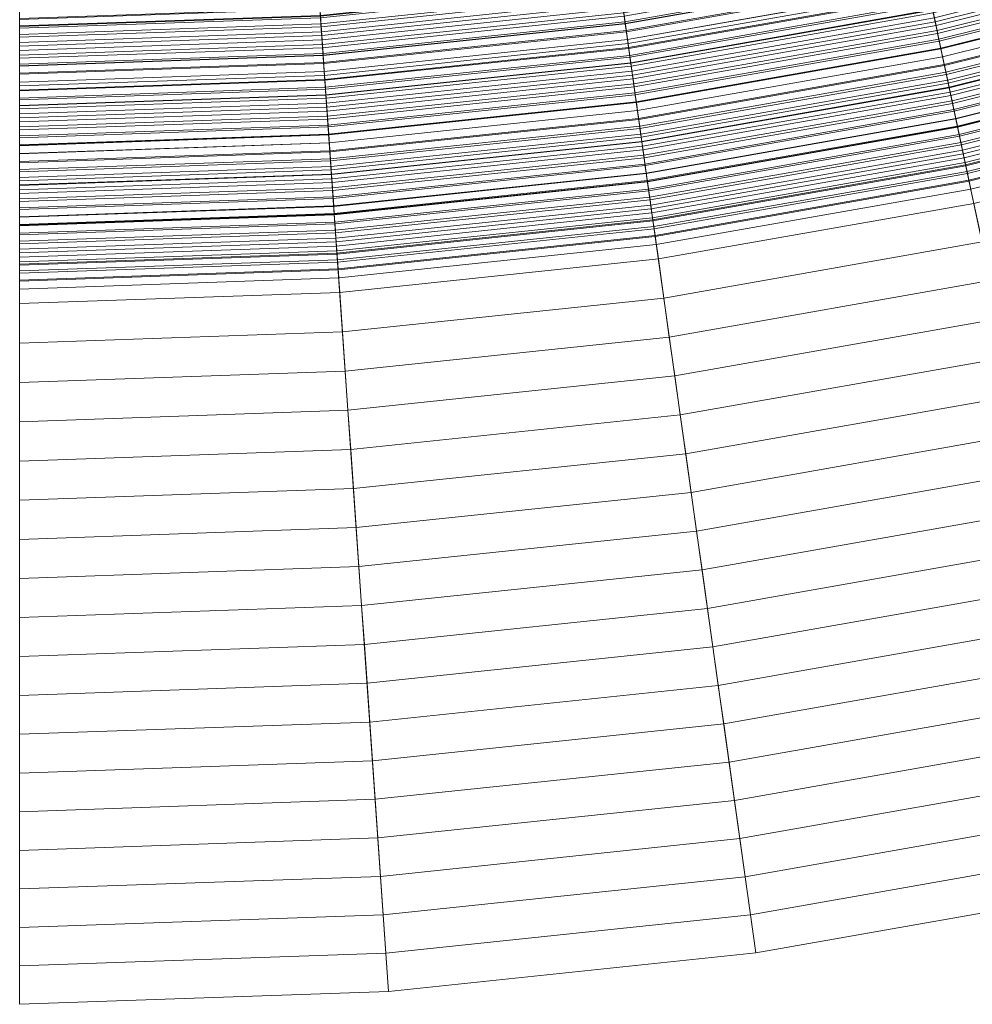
# Model space of a CAD drawing. Header units: centimetres. Extents: x -3.01 to 4.18, y -6.48 to 0.72.
# Tile 151 of 256: x 0.59 to 1.23, y -6.48 to -5.81. Entities that reach past the tile are written whole.
import ezdxf

# ---------------------------------------------------------------- set-up
doc = ezdxf.new("R2010")
doc.units = ezdxf.units.CM
doc.header["$LTSCALE"] = 2.54
doc.layers.add('Lucido design-1', color=7, linetype='Continuous')

# ---------------------------------------------------------------- blocks, each defined once
blk = doc.blocks.new('Gruppo-1')
at = {"color": 142, "linetype": 'Continuous', "lineweight": 9}
for points in [[(0.58636, -6.47952, -13.70234), (0.83739, -6.47076, -13.70234), (0.58651, -2.88305, -13.70234), (0.58636, -2.88306, -13.70234)], [(0.83739, -6.47076, -13.70234), (1.08719, -6.4445, -13.70234), (0.58666, -2.88304, -13.70234), (0.58651, -2.88305, -13.70234)], [(1.08719, -6.4445, -13.70234), (1.33456, -6.40089, -13.70234), (0.58681, -2.88301, -13.70234), (0.58666, -2.88304, -13.70234)], [(1.33456, -6.40089, -13.70234), (1.57828, -6.34012, -13.70234), (0.58696, -2.88298, -13.70234), (0.58681, -2.88301, -13.70234)], [(1.57828, -6.34012, -13.70234), (1.81716, -6.2625, -13.70234), (0.5871, -2.88293, -13.70234), (0.58696, -2.88298, -13.70234)], [(1.81716, -6.2625, -13.70234), (2.05005, -6.16841, -13.70234), (0.58724, -2.88287, -13.70234), (0.5871, -2.88293, -13.70234)], [(2.05005, -6.16841, -13.70234), (2.27581, -6.0583, -13.70234), (0.58738, -2.88281, -13.70234), (0.58724, -2.88287, -13.70234)], [(2.27581, -6.0583, -13.70234), (2.49334, -5.93271, -13.70234), (0.58751, -2.88273, -13.70234), (0.58738, -2.88281, -13.70234)], [(2.49334, -5.93271, -13.70234), (2.70158, -5.79225, -13.70234), (0.58763, -2.88265, -13.70234), (0.58751, -2.88273, -13.70234)], [(1.00023, -5.8257, -15.25036), (1.20464, -5.78966, -15.25036), (1.02065, -4.92408, -15.25036), (0.87707, -4.9494, -15.25036)], [(0.87707, -4.9494, -15.14925), (1.02065, -4.92408, -15.14925), (1.20464, -5.78966, -15.14925), (1.00023, -5.8257, -15.14925)], [(0.7938, -5.8474, -15.25036), (1.00023, -5.8257, -15.25036), (0.87707, -4.9494, -15.25036), (0.73207, -4.96464, -15.25036)], [(0.73207, -4.96464, -15.14925), (0.87707, -4.9494, -15.14925), (1.00023, -5.8257, -15.14925), (0.7938, -5.8474, -15.14925)], [(0.58636, -5.85465, -15.25036), (0.7938, -5.8474, -15.25036), (0.73207, -4.96464, -15.25036), (0.58636, -4.96973, -15.25036)], [(0.58636, -4.96973, -15.14925), (0.73207, -4.96464, -15.14925), (0.7938, -5.8474, -15.14925), (0.58636, -5.85465, -15.14925)], [(0.99454, -5.78521, -13.18115), (1.19614, -5.74966, -13.18115), (1.20177, -5.77618, -13.19194), (0.99831, -5.81206, -13.19194)], [(1.2074, -5.80267, -13.20283), (1.4097, -5.75223, -13.20283), (1.41715, -5.77822, -13.2138), (1.21302, -5.82911, -13.2138)], [(1.20915, -5.81088, -14.19392), (1.41202, -5.7603, -14.19392), (1.41033, -5.75443, -14.19632), (1.20788, -5.80491, -14.19632)], [(1.20859, -5.80824, -14.34099), (1.41127, -5.75771, -14.34099), (1.41276, -5.76291, -14.33899), (1.20971, -5.81353, -14.33899)], [(1.21042, -5.81686, -14.19153), (1.4137, -5.76617, -14.19153), (1.41202, -5.7603, -14.19392), (1.20915, -5.81088, -14.19392)], [(1.20971, -5.81353, -14.33899), (1.41276, -5.76291, -14.33899), (1.41425, -5.7681, -14.33699), (1.21084, -5.81882, -14.33699)], [(1.21169, -5.82283, -14.18914), (1.41538, -5.77205, -14.18914), (1.4137, -5.76617, -14.19153), (1.21042, -5.81686, -14.19153)], [(1.21084, -5.81882, -14.33699), (1.41425, -5.7681, -14.33699), (1.41575, -5.7733, -14.33499), (1.21196, -5.82411, -14.33499)], [(0.99815, -5.81096, -14.20842), (1.20154, -5.77509, -14.20842), (1.20028, -5.76914, -14.21086), (0.99731, -5.80493, -14.21086)], [(0.99761, -5.80706, -14.35508), (1.20072, -5.77124, -14.35508), (1.20185, -5.77652, -14.35306), (0.99836, -5.8124, -14.35306)], [(0.999, -5.81699, -14.20599), (1.20281, -5.78105, -14.20599), (1.20154, -5.77509, -14.20842), (0.99815, -5.81096, -14.20842)], [(1.21296, -5.82881, -14.18677), (1.41707, -5.77792, -14.18677), (1.41538, -5.77205, -14.18914), (1.21169, -5.82283, -14.18914)], [(1.21196, -5.82411, -14.33499), (1.41575, -5.7733, -14.33499), (1.41724, -5.77851, -14.333), (1.21309, -5.82941, -14.333)], [(0.58636, -5.78661, -13.17046), (0.78905, -5.77953, -13.17046), (0.79095, -5.80661, -13.18115), (0.58636, -5.81375, -13.18115)], [(0.99831, -5.81206, -13.19194), (1.20177, -5.77618, -13.19194), (1.2074, -5.80267, -13.20283), (1.00208, -5.83887, -13.20283)], [(0.99836, -5.8124, -14.35306), (1.20185, -5.77652, -14.35306), (1.20297, -5.78181, -14.35105), (0.99911, -5.81775, -14.35105)], [(0.99985, -5.82302, -14.20356), (1.20407, -5.78701, -14.20356), (1.20281, -5.78105, -14.20599), (0.999, -5.81699, -14.20599)], [(0.99911, -5.81775, -14.35105), (1.20297, -5.78181, -14.35105), (1.20409, -5.78709, -14.34903), (0.99986, -5.8231, -14.34903)], [(1.21423, -5.83479, -14.18439), (1.41875, -5.7838, -14.18439), (1.41707, -5.77792, -14.18677), (1.21296, -5.82881, -14.18677)], [(1.21302, -5.82911, -13.2138), (1.41715, -5.77822, -13.2138), (1.42459, -5.80417, -13.22487), (1.21864, -5.85552, -13.22487)], [(1.21309, -5.82941, -14.333), (1.41724, -5.77851, -14.333), (1.41873, -5.78371, -14.331), (1.21421, -5.8347, -14.331)], [(0.79095, -5.80661, -13.18115), (0.99454, -5.78521, -13.18115), (0.99831, -5.81206, -13.19194), (0.79284, -5.83366, -13.19194)], [(0.79098, -5.80707, -14.3632), (0.9946, -5.78567, -14.3632), (0.99535, -5.79102, -14.36116), (0.79136, -5.81246, -14.36116)], [(0.79149, -5.81433, -14.21576), (0.99561, -5.79288, -14.21576), (0.99477, -5.78686, -14.21823), (0.79106, -5.80827, -14.21823)], [(1.0007, -5.82906, -14.20114), (1.20534, -5.79298, -14.20114), (1.20407, -5.78701, -14.20356), (0.99985, -5.82302, -14.20356)], [(0.99986, -5.8231, -14.34903), (1.20409, -5.78709, -14.34903), (1.20522, -5.79238, -14.34702), (1.00061, -5.82846, -14.34702)], [(1.21421, -5.8347, -14.331), (1.41873, -5.78371, -14.331), (1.42022, -5.78891, -14.32901), (1.21534, -5.83999, -14.32901)], [(1.2155, -5.84078, -14.18203), (1.42044, -5.78968, -14.18203), (1.41875, -5.7838, -14.18439), (1.21423, -5.83479, -14.18439)], [(0.79136, -5.81246, -14.36116), (0.99535, -5.79102, -14.36116), (0.9961, -5.79636, -14.35914), (0.79173, -5.81784, -14.35914)], [(0.79191, -5.8204, -14.21331), (0.99646, -5.7989, -14.21331), (0.99561, -5.79288, -14.21576), (0.79149, -5.81433, -14.21576)], [(1.00023, -5.8257, -15.14925), (1.20464, -5.78966, -15.14925), (1.20464, -5.78966, -15.25036), (1.00023, -5.8257, -15.25036)], [(1.00061, -5.82846, -14.34702), (1.20522, -5.79238, -14.34702), (1.20634, -5.79767, -14.34501), (1.00137, -5.83381, -14.34501)], [(1.00155, -5.8351, -14.19873), (1.20661, -5.79894, -14.19873), (1.20534, -5.79298, -14.20114), (1.0007, -5.82906, -14.20114)], [(1.21534, -5.83999, -14.32901), (1.42022, -5.78891, -14.32901), (1.42171, -5.79411, -14.32703), (1.21646, -5.84529, -14.32703)], [(1.21678, -5.84677, -14.17967), (1.42213, -5.79556, -14.17967), (1.42044, -5.78968, -14.18203), (1.2155, -5.84078, -14.18203)], [(1.21646, -5.84529, -14.32703), (1.42171, -5.79411, -14.32703), (1.4232, -5.79932, -14.32504), (1.21759, -5.85059, -14.32504)], [(0.58636, -5.80882, -14.36523), (0.7906, -5.80169, -14.36523), (0.79098, -5.80707, -14.3632), (0.58636, -5.81422, -14.3632)], [(0.79173, -5.81784, -14.35914), (0.9961, -5.79636, -14.35914), (0.99685, -5.80171, -14.35711), (0.79211, -5.82323, -14.35711)], [(0.79234, -5.82647, -14.21086), (0.99731, -5.80493, -14.21086), (0.99646, -5.7989, -14.21331), (0.79191, -5.8204, -14.21331)], [(0.79211, -5.82323, -14.35711), (0.99685, -5.80171, -14.35711), (0.99761, -5.80706, -14.35508), (0.79249, -5.82862, -14.35508)], [(1.00137, -5.83381, -14.34501), (1.20634, -5.79767, -14.34501), (1.20746, -5.80295, -14.343), (1.00212, -5.83916, -14.343)], [(1.0024, -5.84114, -14.19632), (1.20788, -5.80491, -14.19632), (1.20661, -5.79894, -14.19873), (1.00155, -5.8351, -14.19873)], [(1.21805, -5.85275, -14.17732), (1.42382, -5.80145, -14.17732), (1.42213, -5.79556, -14.17967), (1.21678, -5.84677, -14.17967)], [(1.21759, -5.85059, -14.32504), (1.4232, -5.79932, -14.32504), (1.4247, -5.80452, -14.32306), (1.21871, -5.85588, -14.32306)], [(1.21932, -5.85875, -14.17498), (1.4255, -5.80734, -14.17498), (1.42382, -5.80145, -14.17732), (1.21805, -5.85275, -14.17732)], [(0.58636, -5.81541, -14.21823), (0.79106, -5.80827, -14.21823), (0.79064, -5.8022, -14.22069), (0.58636, -5.80934, -14.22069)], [(0.58636, -5.81375, -13.18115), (0.79095, -5.80661, -13.18115), (0.79284, -5.83366, -13.19194), (0.58636, -5.84087, -13.19194)], [(0.58636, -5.81422, -14.3632), (0.79098, -5.80707, -14.3632), (0.79136, -5.81246, -14.36116), (0.58636, -5.81962, -14.36116)], [(0.58636, -5.82149, -14.21576), (0.79149, -5.81433, -14.21576), (0.79106, -5.80827, -14.21823), (0.58636, -5.81541, -14.21823)], [(0.79276, -5.83254, -14.20842), (0.99815, -5.81096, -14.20842), (0.99731, -5.80493, -14.21086), (0.79234, -5.82647, -14.21086)], [(0.79249, -5.82862, -14.35508), (0.99761, -5.80706, -14.35508), (0.99836, -5.8124, -14.35306), (0.79286, -5.834, -14.35306)], [(1.00208, -5.83887, -13.20283), (1.2074, -5.80267, -13.20283), (1.21302, -5.82911, -13.2138), (1.00584, -5.86564, -13.2138)], [(1.00212, -5.83916, -14.343), (1.20746, -5.80295, -14.343), (1.20859, -5.80824, -14.34099), (1.00287, -5.84452, -14.34099)], [(1.00325, -5.84719, -14.19392), (1.20915, -5.81088, -14.19392), (1.20788, -5.80491, -14.19632), (1.0024, -5.84114, -14.19632)], [(1.00287, -5.84452, -14.34099), (1.20859, -5.80824, -14.34099), (1.20971, -5.81353, -14.33899), (1.00362, -5.84987, -14.33899)], [(1.21864, -5.85552, -13.22487), (1.42459, -5.80417, -13.22487), (1.43203, -5.83008, -13.23604), (1.22424, -5.88189, -13.23604)], [(1.21871, -5.85588, -14.32306), (1.4247, -5.80452, -14.32306), (1.42619, -5.80973, -14.32108), (1.21984, -5.86118, -14.32108)], [(1.2206, -5.86474, -14.17264), (1.42719, -5.81323, -14.17264), (1.4255, -5.80734, -14.17498), (1.21932, -5.85875, -14.17498)], [(0.58636, -5.81962, -14.36116), (0.79136, -5.81246, -14.36116), (0.79173, -5.81784, -14.35914), (0.58636, -5.82501, -14.35914)], [(0.58636, -5.82758, -14.21331), (0.79191, -5.8204, -14.21331), (0.79149, -5.81433, -14.21576), (0.58636, -5.82149, -14.21576)], [(0.79319, -5.83862, -14.20599), (0.999, -5.81699, -14.20599), (0.99815, -5.81096, -14.20842), (0.79276, -5.83254, -14.20842)], [(0.79284, -5.83366, -13.19194), (0.99831, -5.81206, -13.19194), (1.00208, -5.83887, -13.20283), (0.79473, -5.86066, -13.20283)], [(0.79286, -5.834, -14.35306), (0.99836, -5.8124, -14.35306), (0.99911, -5.81775, -14.35105), (0.79324, -5.83939, -14.35105)], [(1.0041, -5.85324, -14.19153), (1.21042, -5.81686, -14.19153), (1.20915, -5.81088, -14.19392), (1.00325, -5.84719, -14.19392)], [(1.00362, -5.84987, -14.33899), (1.20971, -5.81353, -14.33899), (1.21084, -5.81882, -14.33699), (1.00438, -5.85523, -14.33699)], [(1.21984, -5.86118, -14.32108), (1.42619, -5.80973, -14.32108), (1.42768, -5.81494, -14.3191), (1.22097, -5.86648, -14.3191)], [(1.22187, -5.87074, -14.17031), (1.42888, -5.81913, -14.17031), (1.42719, -5.81323, -14.17264), (1.2206, -5.86474, -14.17264)], [(1.22097, -5.86648, -14.3191), (1.42768, -5.81494, -14.3191), (1.42918, -5.82015, -14.31713), (1.22209, -5.87178, -14.31713)], [(0.58636, -5.82501, -14.35914), (0.79173, -5.81784, -14.35914), (0.79211, -5.82323, -14.35711), (0.58636, -5.83041, -14.35711)], [(0.58636, -5.83366, -14.21086), (0.79234, -5.82647, -14.21086), (0.79191, -5.8204, -14.21331), (0.58636, -5.82758, -14.21331)], [(0.79361, -5.8447, -14.20356), (0.99985, -5.82302, -14.20356), (0.999, -5.81699, -14.20599), (0.79319, -5.83862, -14.20599)], [(0.79324, -5.83939, -14.35105), (0.99911, -5.81775, -14.35105), (0.99986, -5.8231, -14.34903), (0.79362, -5.84478, -14.34903)], [(1.00495, -5.85929, -14.18914), (1.21169, -5.82283, -14.18914), (1.21042, -5.81686, -14.19153), (1.0041, -5.85324, -14.19153)], [(1.00438, -5.85523, -14.33699), (1.21084, -5.81882, -14.33699), (1.21196, -5.82411, -14.33499), (1.00513, -5.86058, -14.33499)], [(1.22315, -5.87674, -14.16798), (1.43057, -5.82502, -14.16798), (1.42888, -5.81913, -14.17031), (1.22187, -5.87074, -14.17031)], [(1.22209, -5.87178, -14.31713), (1.42918, -5.82015, -14.31713), (1.43067, -5.82536, -14.31516), (1.22322, -5.87708, -14.31516)], [(0.58636, -5.83041, -14.35711), (0.79211, -5.82323, -14.35711), (0.79249, -5.82862, -14.35508), (0.58636, -5.83581, -14.35508)], [(0.58636, -5.83975, -14.20842), (0.79276, -5.83254, -14.20842), (0.79234, -5.82647, -14.21086), (0.58636, -5.83366, -14.21086)], [(0.58636, -5.83581, -14.35508), (0.79249, -5.82862, -14.35508), (0.79286, -5.834, -14.35306), (0.58636, -5.84121, -14.35306)], [(0.79404, -5.85078, -14.20114), (1.0007, -5.82906, -14.20114), (0.99985, -5.82302, -14.20356), (0.79361, -5.8447, -14.20356)], [(0.79362, -5.84478, -14.34903), (0.99986, -5.8231, -14.34903), (1.00061, -5.82846, -14.34702), (0.79399, -5.85017, -14.34702)], [(0.7938, -5.8474, -15.14925), (1.00023, -5.8257, -15.14925), (1.00023, -5.8257, -15.25036), (0.7938, -5.8474, -15.25036)], [(0.79399, -5.85017, -14.34702), (1.00061, -5.82846, -14.34702), (1.00137, -5.83381, -14.34501), (0.79437, -5.85556, -14.34501)], [(1.0058, -5.86534, -14.18677), (1.21296, -5.82881, -14.18677), (1.21169, -5.82283, -14.18914), (1.00495, -5.85929, -14.18914)], [(1.00513, -5.86058, -14.33499), (1.21196, -5.82411, -14.33499), (1.21309, -5.82941, -14.333), (1.00588, -5.86594, -14.333)], [(1.00665, -5.8714, -14.18439), (1.21423, -5.83479, -14.18439), (1.21296, -5.82881, -14.18677), (1.0058, -5.86534, -14.18677)], [(1.22442, -5.88274, -14.16567), (1.43227, -5.83092, -14.16567), (1.43057, -5.82502, -14.16798), (1.22315, -5.87674, -14.16798)], [(1.22322, -5.87708, -14.31516), (1.43067, -5.82536, -14.31516), (1.43217, -5.83057, -14.31319), (1.22435, -5.88238, -14.31319)], [(0.58636, -5.84584, -14.20599), (0.79319, -5.83862, -14.20599), (0.79276, -5.83254, -14.20842), (0.58636, -5.83975, -14.20842)], [(0.58636, -5.84087, -13.19194), (0.79284, -5.83366, -13.19194), (0.79473, -5.86066, -13.20283), (0.58636, -5.86794, -13.20283)], [(0.58636, -5.84121, -14.35306), (0.79286, -5.834, -14.35306), (0.79324, -5.83939, -14.35105), (0.58636, -5.84662, -14.35105)], [(0.79446, -5.85687, -14.19873), (1.00155, -5.8351, -14.19873), (1.0007, -5.82906, -14.20114), (0.79404, -5.85078, -14.20114)], [(0.79437, -5.85556, -14.34501), (1.00137, -5.83381, -14.34501), (1.00212, -5.83916, -14.343), (0.79475, -5.86096, -14.343)], [(0.79489, -5.86295, -14.19632), (1.0024, -5.84114, -14.19632), (1.00155, -5.8351, -14.19873), (0.79446, -5.85687, -14.19873)], [(1.00584, -5.86564, -13.2138), (1.21302, -5.82911, -13.2138), (1.21864, -5.85552, -13.22487), (1.0096, -5.89238, -13.22487)], [(1.00588, -5.86594, -14.333), (1.21309, -5.82941, -14.333), (1.21421, -5.8347, -14.331), (1.00663, -5.8713, -14.331)], [(1.00663, -5.8713, -14.331), (1.21421, -5.8347, -14.331), (1.21534, -5.83999, -14.32901), (1.00739, -5.87666, -14.32901)], [(1.0075, -5.87745, -14.18203), (1.2155, -5.84078, -14.18203), (1.21423, -5.83479, -14.18439), (1.00665, -5.8714, -14.18439)], [(1.22424, -5.88189, -13.23604), (1.43203, -5.83008, -13.23604), (1.43945, -5.85596, -13.2473), (1.22984, -5.90822, -13.2473)], [(1.22435, -5.88238, -14.31319), (1.43217, -5.83057, -14.31319), (1.43366, -5.83578, -14.31122), (1.22547, -5.88768, -14.31122)], [(1.2257, -5.88875, -14.16336), (1.43396, -5.83682, -14.16336), (1.43227, -5.83092, -14.16567), (1.22442, -5.88274, -14.16567)], [(0.58636, -5.85194, -14.20356), (0.79361, -5.8447, -14.20356), (0.79319, -5.83862, -14.20599), (0.58636, -5.84584, -14.20599)], [(0.58636, -5.84662, -14.35105), (0.79324, -5.83939, -14.35105), (0.79362, -5.84478, -14.34903), (0.58636, -5.85202, -14.34903)], [(0.79473, -5.86066, -13.20283), (1.00208, -5.83887, -13.20283), (1.00584, -5.86564, -13.2138), (0.79661, -5.88763, -13.2138)], [(0.79475, -5.86096, -14.343), (1.00212, -5.83916, -14.343), (1.00287, -5.84452, -14.34099), (0.79512, -5.86635, -14.34099)], [(0.79531, -5.86904, -14.19392), (1.00325, -5.84719, -14.19392), (1.0024, -5.84114, -14.19632), (0.79489, -5.86295, -14.19632)], [(1.00739, -5.87666, -14.32901), (1.21534, -5.83999, -14.32901), (1.21646, -5.84529, -14.32703), (1.00814, -5.88202, -14.32703)], [(1.00835, -5.88352, -14.17967), (1.21678, -5.84677, -14.17967), (1.2155, -5.84078, -14.18203), (1.0075, -5.87745, -14.18203)], [(1.22547, -5.88768, -14.31122), (1.43366, -5.83578, -14.31122), (1.43515, -5.84099, -14.30926), (1.2266, -5.89299, -14.30926)], [(1.22698, -5.89475, -14.16105), (1.43565, -5.84273, -14.16105), (1.43396, -5.83682, -14.16336), (1.2257, -5.88875, -14.16336)], [(1.2266, -5.89299, -14.30926), (1.43515, -5.84099, -14.30926), (1.43665, -5.8462, -14.3073), (1.22773, -5.89829, -14.3073)], [(0.58636, -5.85803, -14.20114), (0.79404, -5.85078, -14.20114), (0.79361, -5.8447, -14.20356), (0.58636, -5.85194, -14.20356)], [(0.58636, -5.85202, -14.34903), (0.79362, -5.84478, -14.34903), (0.79399, -5.85017, -14.34702), (0.58636, -5.85742, -14.34702)], [(0.58636, -5.85465, -15.14925), (0.7938, -5.8474, -15.14925), (0.7938, -5.8474, -15.25036), (0.58636, -5.85465, -15.25036)], [(0.79512, -5.86635, -14.34099), (1.00287, -5.84452, -14.34099), (1.00362, -5.84987, -14.33899), (0.7955, -5.87175, -14.33899)], [(0.79574, -5.87514, -14.19153), (1.0041, -5.85324, -14.19153), (1.00325, -5.84719, -14.19392), (0.79531, -5.86904, -14.19392)], [(1.00814, -5.88202, -14.32703), (1.21646, -5.84529, -14.32703), (1.21759, -5.85059, -14.32504), (1.0089, -5.88738, -14.32504)], [(1.0092, -5.88958, -14.17732), (1.21805, -5.85275, -14.17732), (1.21678, -5.84677, -14.17967), (1.00835, -5.88352, -14.17967)], [(1.22825, -5.90076, -14.15876), (1.43735, -5.84863, -14.15876), (1.43565, -5.84273, -14.16105), (1.22698, -5.89475, -14.16105)], [(1.22773, -5.89829, -14.3073), (1.43665, -5.8462, -14.3073), (1.43814, -5.85142, -14.30534), (1.22886, -5.9036, -14.30534)], [(1.22953, -5.90678, -14.15647), (1.43904, -5.85454, -14.15647), (1.43735, -5.84863, -14.15876), (1.22825, -5.90076, -14.15876)], [(0.58636, -5.85742, -14.34702), (0.79399, -5.85017, -14.34702), (0.79437, -5.85556, -14.34501), (0.58636, -5.86283, -14.34501)], [(0.58636, -5.86413, -14.19873), (0.79446, -5.85687, -14.19873), (0.79404, -5.85078, -14.20114), (0.58636, -5.85803, -14.20114)], [(0.58636, -5.86283, -14.34501), (0.79437, -5.85556, -14.34501), (0.79475, -5.86096, -14.343), (0.58636, -5.86823, -14.343)], [(0.7955, -5.87175, -14.33899), (1.00362, -5.84987, -14.33899), (1.00438, -5.85523, -14.33699), (0.79588, -5.87714, -14.33699)], [(0.79616, -5.88123, -14.18914), (1.00495, -5.85929, -14.18914), (1.0041, -5.85324, -14.19153), (0.79574, -5.87514, -14.19153)], [(0.79588, -5.87714, -14.33699), (1.00438, -5.85523, -14.33699), (1.00513, -5.86058, -14.33499), (0.79626, -5.88254, -14.33499)], [(1.0089, -5.88738, -14.32504), (1.21759, -5.85059, -14.32504), (1.21871, -5.85588, -14.32306), (1.00965, -5.89275, -14.32306)], [(1.01006, -5.89565, -14.17498), (1.21932, -5.85875, -14.17498), (1.21805, -5.85275, -14.17732), (1.0092, -5.88958, -14.17732)], [(1.0096, -5.89238, -13.22487), (1.21864, -5.85552, -13.22487), (1.22424, -5.88189, -13.23604), (1.01335, -5.91907, -13.23604)], [(1.22886, -5.9036, -14.30534), (1.43814, -5.85142, -14.30534), (1.43964, -5.85663, -14.30338), (1.22998, -5.90891, -14.30338)], [(1.23081, -5.91279, -14.15419), (1.44073, -5.86045, -14.15419), (1.43904, -5.85454, -14.15647), (1.22953, -5.90678, -14.15647)], [(0.58636, -5.87023, -14.19632), (0.79489, -5.86295, -14.19632), (0.79446, -5.85687, -14.19873), (0.58636, -5.86413, -14.19873)], [(0.58636, -5.86794, -13.20283), (0.79473, -5.86066, -13.20283), (0.79661, -5.88763, -13.2138), (0.58636, -5.89498, -13.2138)], [(0.58636, -5.86823, -14.343), (0.79475, -5.86096, -14.343), (0.79512, -5.86635, -14.34099), (0.58636, -5.87364, -14.34099)], [(0.79659, -5.88733, -14.18677), (1.0058, -5.86534, -14.18677), (1.00495, -5.85929, -14.18914), (0.79616, -5.88123, -14.18914)], [(0.79626, -5.88254, -14.33499), (1.00513, -5.86058, -14.33499), (1.00588, -5.86594, -14.333), (0.79663, -5.88793, -14.333)], [(1.00965, -5.89275, -14.32306), (1.21871, -5.85588, -14.32306), (1.21984, -5.86118, -14.32108), (1.0104, -5.89811, -14.32108)], [(1.01091, -5.90172, -14.17264), (1.2206, -5.86474, -14.17264), (1.21932, -5.85875, -14.17498), (1.01006, -5.89565, -14.17498)], [(1.0104, -5.89811, -14.32108), (1.21984, -5.86118, -14.32108), (1.22097, -5.86648, -14.3191), (1.01116, -5.90347, -14.3191)], [(1.22984, -5.90822, -13.2473), (1.43945, -5.85596, -13.2473), (1.44686, -5.8818, -13.25865), (1.23543, -5.93451, -13.25865)], [(1.22998, -5.90891, -14.30338), (1.43964, -5.85663, -14.30338), (1.44113, -5.86185, -14.30143), (1.23111, -5.91421, -14.30143)], [(1.23209, -5.91881, -14.15191), (1.44243, -5.86637, -14.15191), (1.44073, -5.86045, -14.15419), (1.23081, -5.91279, -14.15419)], [(1.23111, -5.91421, -14.30143), (1.44113, -5.86185, -14.30143), (1.44263, -5.86706, -14.29948), (1.23224, -5.91952, -14.29948)], [(0.58636, -5.87634, -14.19392), (0.79531, -5.86904, -14.19392), (0.79489, -5.86295, -14.19632), (0.58636, -5.87023, -14.19632)], [(0.58636, -5.87364, -14.34099), (0.79512, -5.86635, -14.34099), (0.7955, -5.87175, -14.33899), (0.58636, -5.87905, -14.33899)], [(0.58636, -5.88245, -14.19153), (0.79574, -5.87514, -14.19153), (0.79531, -5.86904, -14.19392), (0.58636, -5.87634, -14.19392)], [(0.79702, -5.89343, -14.18439), (1.00665, -5.8714, -14.18439), (1.0058, -5.86534, -14.18677), (0.79659, -5.88733, -14.18677)], [(0.79661, -5.88763, -13.2138), (1.00584, -5.86564, -13.2138), (1.0096, -5.89238, -13.22487), (0.7985, -5.91457, -13.22487)], [(0.79663, -5.88793, -14.333), (1.00588, -5.86594, -14.333), (1.00663, -5.8713, -14.331), (0.79701, -5.89333, -14.331)], [(1.01176, -5.90779, -14.17031), (1.22187, -5.87074, -14.17031), (1.2206, -5.86474, -14.17264), (1.01091, -5.90172, -14.17264)], [(1.01116, -5.90347, -14.3191), (1.22097, -5.86648, -14.3191), (1.22209, -5.87178, -14.31713), (1.01191, -5.90884, -14.31713)], [(1.23337, -5.92483, -14.14964), (1.44413, -5.87228, -14.14964), (1.44243, -5.86637, -14.15191), (1.23209, -5.91881, -14.15191)], [(1.23224, -5.91952, -14.29948), (1.44263, -5.86706, -14.29948), (1.44413, -5.87228, -14.29753), (1.23337, -5.92483, -14.29753)], [(0.58636, -5.87905, -14.33899), (0.7955, -5.87175, -14.33899), (0.79588, -5.87714, -14.33699), (0.58636, -5.88446, -14.33699)], [(0.58636, -5.88856, -14.18914), (0.79616, -5.88123, -14.18914), (0.79574, -5.87514, -14.19153), (0.58636, -5.88245, -14.19153)], [(0.79701, -5.89333, -14.331), (1.00663, -5.8713, -14.331), (1.00739, -5.87666, -14.32901), (0.79739, -5.89873, -14.32901)], [(0.79744, -5.89953, -14.18203), (1.0075, -5.87745, -14.18203), (1.00665, -5.8714, -14.18439), (0.79702, -5.89343, -14.18439)], [(1.01262, -5.91386, -14.16798), (1.22315, -5.87674, -14.16798), (1.22187, -5.87074, -14.17031), (1.01176, -5.90779, -14.17031)], [(1.01191, -5.90884, -14.31713), (1.22209, -5.87178, -14.31713), (1.22322, -5.87708, -14.31516), (1.01266, -5.91421, -14.31516)], [(1.23337, -5.92483, -14.29753), (1.44413, -5.87228, -14.29753), (1.44413, -5.87228, -14.14964), (1.23337, -5.92483, -14.14964)], [(0.58636, -5.88446, -14.33699), (0.79588, -5.87714, -14.33699), (0.79626, -5.88254, -14.33499), (0.58636, -5.88987, -14.33499)], [(0.58636, -5.89467, -14.18677), (0.79659, -5.88733, -14.18677), (0.79616, -5.88123, -14.18914), (0.58636, -5.88856, -14.18914)], [(0.79739, -5.89873, -14.32901), (1.00739, -5.87666, -14.32901), (1.00814, -5.88202, -14.32703), (0.79777, -5.90413, -14.32703)], [(0.79787, -5.90564, -14.17967), (1.00835, -5.88352, -14.17967), (1.0075, -5.87745, -14.18203), (0.79744, -5.89953, -14.18203)], [(0.79777, -5.90413, -14.32703), (1.00814, -5.88202, -14.32703), (1.0089, -5.88738, -14.32504), (0.79814, -5.90953, -14.32504)], [(1.01347, -5.91994, -14.16567), (1.22442, -5.88274, -14.16567), (1.22315, -5.87674, -14.16798), (1.01262, -5.91386, -14.16798)], [(1.01266, -5.91421, -14.31516), (1.22322, -5.87708, -14.31516), (1.22435, -5.88238, -14.31319), (1.01342, -5.91957, -14.31319)], [(1.01335, -5.91907, -13.23604), (1.22424, -5.88189, -13.23604), (1.22984, -5.90822, -13.2473), (1.0171, -5.94573, -13.2473)], [(1.01342, -5.91957, -14.31319), (1.22435, -5.88238, -14.31319), (1.22547, -5.88768, -14.31122), (1.01417, -5.92494, -14.31122)], [(0.58636, -5.88987, -14.33499), (0.79626, -5.88254, -14.33499), (0.79663, -5.88793, -14.333), (0.58636, -5.89528, -14.333)], [(0.58636, -5.90079, -14.18439), (0.79702, -5.89343, -14.18439), (0.79659, -5.88733, -14.18677), (0.58636, -5.89467, -14.18677)], [(0.58636, -5.89498, -13.2138), (0.79661, -5.88763, -13.2138), (0.7985, -5.91457, -13.22487), (0.58636, -5.92197, -13.22487)], [(0.58636, -5.89528, -14.333), (0.79663, -5.88793, -14.333), (0.79701, -5.89333, -14.331), (0.58636, -5.90069, -14.331)], [(0.7983, -5.91175, -14.17732), (1.0092, -5.88958, -14.17732), (1.00835, -5.88352, -14.17967), (0.79787, -5.90564, -14.17967)], [(0.79814, -5.90953, -14.32504), (1.0089, -5.88738, -14.32504), (1.00965, -5.89275, -14.32306), (0.79852, -5.91494, -14.32306)], [(1.01432, -5.92602, -14.16336), (1.2257, -5.88875, -14.16336), (1.22442, -5.88274, -14.16567), (1.01347, -5.91994, -14.16567)], [(1.01417, -5.92494, -14.31122), (1.22547, -5.88768, -14.31122), (1.2266, -5.89299, -14.30926), (1.01493, -5.93031, -14.30926)], [(1.01518, -5.9321, -14.16105), (1.22698, -5.89475, -14.16105), (1.2257, -5.88875, -14.16336), (1.01432, -5.92602, -14.16336)], [(0.58636, -5.90069, -14.331), (0.79701, -5.89333, -14.331), (0.79739, -5.89873, -14.32901), (0.58636, -5.9061, -14.32901)], [(0.58636, -5.9069, -14.18203), (0.79744, -5.89953, -14.18203), (0.79702, -5.89343, -14.18439), (0.58636, -5.90079, -14.18439)], [(0.79873, -5.91786, -14.17498), (1.01006, -5.89565, -14.17498), (1.0092, -5.88958, -14.17732), (0.7983, -5.91175, -14.17732)], [(0.7985, -5.91457, -13.22487), (1.0096, -5.89238, -13.22487), (1.01335, -5.91907, -13.23604), (0.80038, -5.94146, -13.23604)], [(0.79852, -5.91494, -14.32306), (1.00965, -5.89275, -14.32306), (1.0104, -5.89811, -14.32108), (0.7989, -5.92034, -14.32108)], [(0.79915, -5.92397, -14.17264), (1.01091, -5.90172, -14.17264), (1.01006, -5.89565, -14.17498), (0.79873, -5.91786, -14.17498)], [(1.01493, -5.93031, -14.30926), (1.2266, -5.89299, -14.30926), (1.22773, -5.89829, -14.3073), (1.01568, -5.93568, -14.3073)], [(1.01603, -5.93818, -14.15876), (1.22825, -5.90076, -14.15876), (1.22698, -5.89475, -14.16105), (1.01518, -5.9321, -14.16105)], [(0.58636, -5.9061, -14.32901), (0.79739, -5.89873, -14.32901), (0.79777, -5.90413, -14.32703), (0.58636, -5.91152, -14.32703)], [(0.58636, -5.91302, -14.17967), (0.79787, -5.90564, -14.17967), (0.79744, -5.89953, -14.18203), (0.58636, -5.9069, -14.18203)], [(0.7989, -5.92034, -14.32108), (1.0104, -5.89811, -14.32108), (1.01116, -5.90347, -14.3191), (0.79928, -5.92574, -14.3191)], [(0.79958, -5.93009, -14.17031), (1.01176, -5.90779, -14.17031), (1.01091, -5.90172, -14.17264), (0.79915, -5.92397, -14.17264)], [(1.01568, -5.93568, -14.3073), (1.22773, -5.89829, -14.3073), (1.22886, -5.9036, -14.30534), (1.01644, -5.94105, -14.30534)], [(1.01689, -5.94427, -14.15647), (1.22953, -5.90678, -14.15647), (1.22825, -5.90076, -14.15876), (1.01603, -5.93818, -14.15876)], [(0.58636, -5.91152, -14.32703), (0.79777, -5.90413, -14.32703), (0.79814, -5.90953, -14.32504), (0.58636, -5.91693, -14.32504)], [(0.58636, -5.91915, -14.17732), (0.7983, -5.91175, -14.17732), (0.79787, -5.90564, -14.17967), (0.58636, -5.91302, -14.17967)], [(0.79928, -5.92574, -14.3191), (1.01116, -5.90347, -14.3191), (1.01191, -5.90884, -14.31713), (0.79966, -5.93115, -14.31713)], [(0.80001, -5.93621, -14.16798), (1.01262, -5.91386, -14.16798), (1.01176, -5.90779, -14.17031), (0.79958, -5.93009, -14.17031)], [(0.79966, -5.93115, -14.31713), (1.01191, -5.90884, -14.31713), (1.01266, -5.91421, -14.31516), (0.80003, -5.93656, -14.31516)], [(1.01644, -5.94105, -14.30534), (1.22886, -5.9036, -14.30534), (1.22998, -5.90891, -14.30338), (1.01719, -5.94643, -14.30338)], [(1.01775, -5.95036, -14.15419), (1.23081, -5.91279, -14.15419), (1.22953, -5.90678, -14.15647), (1.01689, -5.94427, -14.15647)], [(1.0171, -5.94573, -13.2473), (1.22984, -5.90822, -13.2473), (1.23543, -5.93451, -13.25865), (1.02084, -5.97235, -13.25865)], [(1.01719, -5.94643, -14.30338), (1.22998, -5.90891, -14.30338), (1.23111, -5.91421, -14.30143), (1.01795, -5.9518, -14.30143)], [(0.58636, -5.91693, -14.32504), (0.79814, -5.90953, -14.32504), (0.79852, -5.91494, -14.32306), (0.58636, -5.92235, -14.32306)], [(0.58636, -5.92527, -14.17498), (0.79873, -5.91786, -14.17498), (0.7983, -5.91175, -14.17732), (0.58636, -5.91915, -14.17732)], [(0.58636, -5.92197, -13.22487), (0.7985, -5.91457, -13.22487), (0.80038, -5.94146, -13.23604), (0.58636, -5.94893, -13.23604)], [(0.58636, -5.92235, -14.32306), (0.79852, -5.91494, -14.32306), (0.7989, -5.92034, -14.32108), (0.58636, -5.92776, -14.32108)], [(0.80044, -5.94233, -14.16567), (1.01347, -5.91994, -14.16567), (1.01262, -5.91386, -14.16798), (0.80001, -5.93621, -14.16798)], [(0.80003, -5.93656, -14.31516), (1.01266, -5.91421, -14.31516), (1.01342, -5.91957, -14.31319), (0.80041, -5.94196, -14.31319)], [(1.0186, -5.95645, -14.15191), (1.23209, -5.91881, -14.15191), (1.23081, -5.91279, -14.15419), (1.01775, -5.95036, -14.15419)], [(1.01795, -5.9518, -14.30143), (1.23111, -5.91421, -14.30143), (1.23224, -5.91952, -14.29948), (1.0187, -5.95717, -14.29948)], [(0.58636, -5.9314, -14.17264), (0.79915, -5.92397, -14.17264), (0.79873, -5.91786, -14.17498), (0.58636, -5.92527, -14.17498)], [(0.58636, -5.92776, -14.32108), (0.7989, -5.92034, -14.32108), (0.79928, -5.92574, -14.3191), (0.58636, -5.93318, -14.3191)], [(0.80038, -5.94146, -13.23604), (1.01335, -5.91907, -13.23604), (1.0171, -5.94573, -13.2473), (0.80225, -5.96831, -13.2473)], [(0.80041, -5.94196, -14.31319), (1.01342, -5.91957, -14.31319), (1.01417, -5.92494, -14.31122), (0.80079, -5.94737, -14.31122)], [(0.80087, -5.94845, -14.16336), (1.01432, -5.92602, -14.16336), (1.01347, -5.91994, -14.16567), (0.80044, -5.94233, -14.16567)], [(1.01946, -5.96255, -14.14964), (1.23337, -5.92483, -14.14964), (1.23209, -5.91881, -14.15191), (1.0186, -5.95645, -14.15191)], [(1.0187, -5.95717, -14.29948), (1.23224, -5.91952, -14.29948), (1.23337, -5.92483, -14.29753), (1.01946, -5.96255, -14.29753)], [(0.58636, -5.93753, -14.17031), (0.79958, -5.93009, -14.17031), (0.79915, -5.92397, -14.17264), (0.58636, -5.9314, -14.17264)], [(0.58636, -5.93318, -14.3191), (0.79928, -5.92574, -14.3191), (0.79966, -5.93115, -14.31713), (0.58636, -5.9386, -14.31713)], [(0.80079, -5.94737, -14.31122), (1.01417, -5.92494, -14.31122), (1.01493, -5.93031, -14.30926), (0.80117, -5.95278, -14.30926)], [(0.80129, -5.95458, -14.16105), (1.01518, -5.9321, -14.16105), (1.01432, -5.92602, -14.16336), (0.80087, -5.94845, -14.16336)], [(1.01946, -5.96255, -14.29753), (1.23337, -5.92483, -14.29753), (1.23337, -5.92483, -14.14964), (1.01946, -5.96255, -14.14964)], [(0.58636, -5.94367, -14.16798), (0.80001, -5.93621, -14.16798), (0.79958, -5.93009, -14.17031), (0.58636, -5.93753, -14.17031)], [(0.58636, -5.9386, -14.31713), (0.79966, -5.93115, -14.31713), (0.80003, -5.93656, -14.31516), (0.58636, -5.94402, -14.31516)], [(0.80117, -5.95278, -14.30926), (1.01493, -5.93031, -14.30926), (1.01568, -5.93568, -14.3073), (0.80155, -5.95819, -14.3073)], [(0.80172, -5.96071, -14.15876), (1.01603, -5.93818, -14.15876), (1.01518, -5.9321, -14.16105), (0.80129, -5.95458, -14.16105)], [(0.80155, -5.95819, -14.3073), (1.01568, -5.93568, -14.3073), (1.01644, -5.94105, -14.30534), (0.80192, -5.9636, -14.30534)], [(1.02084, -5.97235, -13.25865), (1.23543, -5.93451, -13.25865), (1.24101, -5.96077, -13.27009), (1.02457, -5.99893, -13.27009)], [(0.58636, -5.9498, -14.16567), (0.80044, -5.94233, -14.16567), (0.80001, -5.93621, -14.16798), (0.58636, -5.94367, -14.16798)], [(0.58636, -5.94402, -14.31516), (0.80003, -5.93656, -14.31516), (0.80041, -5.94196, -14.31319), (0.58636, -5.94944, -14.31319)], [(0.58636, -5.94893, -13.23604), (0.80038, -5.94146, -13.23604), (0.80225, -5.96831, -13.2473), (0.58636, -5.97585, -13.2473)], [(0.58636, -5.94944, -14.31319), (0.80041, -5.94196, -14.31319), (0.80079, -5.94737, -14.31122), (0.58636, -5.95486, -14.31122)], [(0.58636, -5.95594, -14.16336), (0.80087, -5.94845, -14.16336), (0.80044, -5.94233, -14.16567), (0.58636, -5.9498, -14.16567)], [(0.80215, -5.96684, -14.15647), (1.01689, -5.94427, -14.15647), (1.01603, -5.93818, -14.15876), (0.80172, -5.96071, -14.15876)], [(0.80192, -5.9636, -14.30534), (1.01644, -5.94105, -14.30534), (1.01719, -5.94643, -14.30338), (0.8023, -5.96901, -14.30338)], [(0.58636, -5.95486, -14.31122), (0.80079, -5.94737, -14.31122), (0.80117, -5.95278, -14.30926), (0.58636, -5.96028, -14.30926)], [(0.58636, -5.96209, -14.16105), (0.80129, -5.95458, -14.16105), (0.80087, -5.94845, -14.16336), (0.58636, -5.95594, -14.16336)], [(0.80258, -5.97298, -14.15419), (1.01775, -5.95036, -14.15419), (1.01689, -5.94427, -14.15647), (0.80215, -5.96684, -14.15647)], [(0.80225, -5.96831, -13.2473), (1.0171, -5.94573, -13.2473), (1.02084, -5.97235, -13.25865), (0.80413, -5.99513, -13.25865)], [(0.8023, -5.96901, -14.30338), (1.01719, -5.94643, -14.30338), (1.01795, -5.9518, -14.30143), (0.80268, -5.97442, -14.30143)], [(0.58636, -5.96028, -14.30926), (0.80117, -5.95278, -14.30926), (0.80155, -5.95819, -14.3073), (0.58636, -5.9657, -14.3073)], [(0.58636, -5.96823, -14.15876), (0.80172, -5.96071, -14.15876), (0.80129, -5.95458, -14.16105), (0.58636, -5.96209, -14.16105)], [(0.80301, -5.97911, -14.15191), (1.0186, -5.95645, -14.15191), (1.01775, -5.95036, -14.15419), (0.80258, -5.97298, -14.15419)], [(0.80268, -5.97442, -14.30143), (1.01795, -5.9518, -14.30143), (1.0187, -5.95717, -14.29948), (0.80306, -5.97984, -14.29948)], [(0.58636, -5.9657, -14.3073), (0.80155, -5.95819, -14.3073), (0.80192, -5.9636, -14.30534), (0.58636, -5.97113, -14.30534)], [(0.58636, -5.97438, -14.15647), (0.80215, -5.96684, -14.15647), (0.80172, -5.96071, -14.15876), (0.58636, -5.96823, -14.15876)], [(0.80344, -5.98525, -14.14964), (1.01946, -5.96255, -14.14964), (1.0186, -5.95645, -14.15191), (0.80301, -5.97911, -14.15191)], [(0.80306, -5.97984, -14.29948), (1.0187, -5.95717, -14.29948), (1.01946, -5.96255, -14.29753), (0.80344, -5.98525, -14.29753)], [(0.80344, -5.98525, -14.29753), (1.01946, -5.96255, -14.29753), (1.01946, -5.96255, -14.14964), (0.80344, -5.98525, -14.14964)], [(1.02457, -5.99893, -13.27009), (1.24101, -5.96077, -13.27009), (1.24658, -5.98698, -13.28163), (1.0283, -6.02547, -13.28163)], [(0.58636, -5.97113, -14.30534), (0.80192, -5.9636, -14.30534), (0.8023, -5.96901, -14.30338), (0.58636, -5.97655, -14.30338)], [(0.58636, -5.98053, -14.15419), (0.80258, -5.97298, -14.15419), (0.80215, -5.96684, -14.15647), (0.58636, -5.97438, -14.15647)], [(0.58636, -5.97585, -13.2473), (0.80225, -5.96831, -13.2473), (0.80413, -5.99513, -13.25865), (0.58636, -6.00273, -13.25865)], [(0.58636, -5.97655, -14.30338), (0.8023, -5.96901, -14.30338), (0.80268, -5.97442, -14.30143), (0.58636, -5.98198, -14.30143)], [(0.58636, -5.98668, -14.15191), (0.80301, -5.97911, -14.15191), (0.80258, -5.97298, -14.15419), (0.58636, -5.98053, -14.15419)], [(0.58636, -5.98198, -14.30143), (0.80268, -5.97442, -14.30143), (0.80306, -5.97984, -14.29948), (0.58636, -5.98741, -14.29948)], [(0.80413, -5.99513, -13.25865), (1.02084, -5.97235, -13.25865), (1.02457, -5.99893, -13.27009), (0.806, -6.02191, -13.27009)], [(0.58636, -5.99283, -14.14964), (0.80344, -5.98525, -14.14964), (0.80301, -5.97911, -14.15191), (0.58636, -5.98668, -14.15191)], [(0.58636, -5.98741, -14.29948), (0.80306, -5.97984, -14.29948), (0.80344, -5.98525, -14.29753), (0.58636, -5.99283, -14.29753)], [(0.58636, -5.99283, -14.29753), (0.80344, -5.98525, -14.29753), (0.80344, -5.98525, -14.14964), (0.58636, -5.99283, -14.14964)], [(1.0283, -6.02547, -13.28163), (1.24658, -5.98698, -13.28163), (1.25214, -6.01316, -13.29326), (1.03203, -6.05197, -13.29326)], [(0.58636, -6.00273, -13.25865), (0.80413, -5.99513, -13.25865), (0.806, -6.02191, -13.27009), (0.58636, -6.02958, -13.27009)], [(0.806, -6.02191, -13.27009), (1.02457, -5.99893, -13.27009), (1.0283, -6.02547, -13.28163), (0.80787, -6.04864, -13.28163)], [(1.03203, -6.05197, -13.29326), (1.25214, -6.01316, -13.29326), (1.2577, -6.0393, -13.30498), (1.03575, -6.07843, -13.30498)], [(0.58636, -6.02958, -13.27009), (0.806, -6.02191, -13.27009), (0.80787, -6.04864, -13.28163), (0.58636, -6.05638, -13.28163)], [(0.80787, -6.04864, -13.28163), (1.0283, -6.02547, -13.28163), (1.03203, -6.05197, -13.29326), (0.80974, -6.07534, -13.29326)], [(1.03575, -6.07843, -13.30498), (1.2577, -6.0393, -13.30498), (1.26325, -6.0654, -13.3168), (1.03946, -6.10486, -13.3168)], [(0.58636, -6.05638, -13.28163), (0.80787, -6.04864, -13.28163), (0.80974, -6.07534, -13.29326), (0.58636, -6.08314, -13.29326)], [(0.80974, -6.07534, -13.29326), (1.03203, -6.05197, -13.29326), (1.03575, -6.07843, -13.30498), (0.8116, -6.10199, -13.30498)], [(1.03946, -6.10486, -13.3168), (1.26325, -6.0654, -13.3168), (1.26879, -6.09145, -13.32871), (1.04317, -6.13124, -13.32871)], [(0.58636, -6.08314, -13.29326), (0.80974, -6.07534, -13.29326), (0.8116, -6.10199, -13.30498), (0.58636, -6.10986, -13.30498)], [(0.8116, -6.10199, -13.30498), (1.03575, -6.07843, -13.30498), (1.03946, -6.10486, -13.3168), (0.81346, -6.12861, -13.3168)], [(1.04317, -6.13124, -13.32871), (1.26879, -6.09145, -13.32871), (1.27432, -6.11747, -13.34071), (1.04687, -6.15757, -13.34071)], [(0.58636, -6.10986, -13.30498), (0.8116, -6.10199, -13.30498), (0.81346, -6.12861, -13.3168), (0.58636, -6.13654, -13.3168)], [(0.81346, -6.12861, -13.3168), (1.03946, -6.10486, -13.3168), (1.04317, -6.13124, -13.32871), (0.81532, -6.15518, -13.32871)], [(1.04687, -6.15757, -13.34071), (1.27432, -6.11747, -13.34071), (1.27984, -6.14344, -13.3528), (1.05056, -6.18387, -13.3528)], [(0.58636, -6.13654, -13.3168), (0.81346, -6.12861, -13.3168), (0.81532, -6.15518, -13.32871), (0.58636, -6.16318, -13.32871)], [(0.81532, -6.15518, -13.32871), (1.04317, -6.13124, -13.32871), (1.04687, -6.15757, -13.34071), (0.81718, -6.18172, -13.34071)], [(1.05056, -6.18387, -13.3528), (1.27984, -6.14344, -13.3528), (1.28535, -6.16938, -13.36499), (1.05425, -6.21013, -13.36499)], [(0.58636, -6.16318, -13.32871), (0.81532, -6.15518, -13.32871), (0.81718, -6.18172, -13.34071), (0.58636, -6.18978, -13.34071)], [(0.81718, -6.18172, -13.34071), (1.04687, -6.15757, -13.34071), (1.05056, -6.18387, -13.3528), (0.81903, -6.20821, -13.3528)], [(1.05425, -6.21013, -13.36499), (1.28535, -6.16938, -13.36499), (1.29085, -6.19527, -13.37726), (1.05794, -6.23634, -13.37726)], [(0.58636, -6.18978, -13.34071), (0.81718, -6.18172, -13.34071), (0.81903, -6.20821, -13.3528), (0.58636, -6.21633, -13.3528)], [(0.81903, -6.20821, -13.3528), (1.05056, -6.18387, -13.3528), (1.05425, -6.21013, -13.36499), (0.82088, -6.23465, -13.36499)], [(1.05794, -6.23634, -13.37726), (1.29085, -6.19527, -13.37726), (1.29635, -6.22112, -13.38963), (1.06162, -6.26251, -13.38963)], [(0.58636, -6.21633, -13.3528), (0.81903, -6.20821, -13.3528), (0.82088, -6.23465, -13.36499), (0.58636, -6.24284, -13.36499)], [(0.82088, -6.23465, -13.36499), (1.05425, -6.21013, -13.36499), (1.05794, -6.23634, -13.37726), (0.82273, -6.26106, -13.37726)], [(1.06162, -6.26251, -13.38963), (1.29635, -6.22112, -13.38963), (1.30183, -6.24693, -13.40209), (1.06529, -6.28864, -13.40209)], [(0.58636, -6.24284, -13.36499), (0.82088, -6.23465, -13.36499), (0.82273, -6.26106, -13.37726), (0.58636, -6.26932, -13.37726)], [(0.82273, -6.26106, -13.37726), (1.05794, -6.23634, -13.37726), (1.06162, -6.26251, -13.38963), (0.82457, -6.28743, -13.38963)], [(1.06529, -6.28864, -13.40209), (1.30183, -6.24693, -13.40209), (1.30731, -6.2727, -13.41464), (1.06895, -6.31472, -13.41464)], [(0.58636, -6.26932, -13.37726), (0.82273, -6.26106, -13.37726), (0.82457, -6.28743, -13.38963), (0.58636, -6.29574, -13.38963)], [(0.82457, -6.28743, -13.38963), (1.06162, -6.26251, -13.38963), (1.06529, -6.28864, -13.40209), (0.82641, -6.31375, -13.40209)], [(1.06895, -6.31472, -13.41464), (1.30731, -6.2727, -13.41464), (1.31278, -6.29842, -13.42729), (1.07261, -6.34077, -13.42729)], [(0.58636, -6.29574, -13.38963), (0.82457, -6.28743, -13.38963), (0.82641, -6.31375, -13.40209), (0.58636, -6.32213, -13.40209)], [(0.82641, -6.31375, -13.40209), (1.06529, -6.28864, -13.40209), (1.06895, -6.31472, -13.41464), (0.82825, -6.34002, -13.41464)], [(1.07261, -6.34077, -13.42729), (1.31278, -6.29842, -13.42729), (1.31824, -6.3241, -13.44002), (1.07627, -6.36677, -13.44002)], [(0.58636, -6.32213, -13.40209), (0.82641, -6.31375, -13.40209), (0.82825, -6.34002, -13.41464), (0.58636, -6.34847, -13.41464)], [(0.82825, -6.34002, -13.41464), (1.06895, -6.31472, -13.41464), (1.07261, -6.34077, -13.42729), (0.83008, -6.36626, -13.42729)], [(1.07627, -6.36677, -13.44002), (1.31824, -6.3241, -13.44002), (1.32369, -6.34974, -13.45285), (1.07992, -6.39272, -13.45285)], [(0.58636, -6.34847, -13.41464), (0.82825, -6.34002, -13.41464), (0.83008, -6.36626, -13.42729), (0.58636, -6.37477, -13.42729)], [(0.83008, -6.36626, -13.42729), (1.07261, -6.34077, -13.42729), (1.07627, -6.36677, -13.44002), (0.83191, -6.39245, -13.44002)], [(1.07992, -6.39272, -13.45285), (1.32369, -6.34974, -13.45285), (1.32913, -6.37533, -13.46576), (1.08356, -6.41863, -13.46576)], [(0.58636, -6.37477, -13.42729), (0.83008, -6.36626, -13.42729), (0.83191, -6.39245, -13.44002), (0.58636, -6.40102, -13.44002)], [(0.83191, -6.39245, -13.44002), (1.07627, -6.36677, -13.44002), (1.07992, -6.39272, -13.45285), (0.83374, -6.41859, -13.45285)], [(1.08356, -6.41863, -13.46576), (1.32913, -6.37533, -13.46576), (1.33456, -6.40089, -13.47876), (1.08719, -6.4445, -13.47876)], [(0.58636, -6.40102, -13.44002), (0.83191, -6.39245, -13.44002), (0.83374, -6.41859, -13.45285), (0.58636, -6.42723, -13.45285)], [(0.83374, -6.41859, -13.45285), (1.07992, -6.39272, -13.45285), (1.08356, -6.41863, -13.46576), (0.83557, -6.4447, -13.46576)], [(1.08719, -6.4445, -13.47876), (1.33456, -6.40089, -13.47876), (1.33456, -6.40089, -13.70234), (1.08719, -6.4445, -13.70234)], [(0.58636, -6.42723, -13.45285), (0.83374, -6.41859, -13.45285), (0.83557, -6.4447, -13.46576), (0.58636, -6.4534, -13.46576)], [(0.83557, -6.4447, -13.46576), (1.08356, -6.41863, -13.46576), (1.08719, -6.4445, -13.47876), (0.83739, -6.47076, -13.47876)], [(0.58636, -6.4534, -13.46576), (0.83557, -6.4447, -13.46576), (0.83739, -6.47076, -13.47876), (0.58636, -6.47952, -13.47876)], [(0.83739, -6.47076, -13.47876), (1.08719, -6.4445, -13.47876), (1.08719, -6.4445, -13.70234), (0.83739, -6.47076, -13.70234)], [(0.58636, -6.47952, -13.47876), (0.83739, -6.47076, -13.47876), (0.83739, -6.47076, -13.70234), (0.58636, -6.47952, -13.70234)]]:
    blk.add_3dface(points, dxfattribs=at)

msp = doc.modelspace()

# ---------------------------------------------------------------- block references
at = {"layer": 'Lucido design-1', "color": 7}
msp.add_blockref('Gruppo-1', (0, 0), dxfattribs=at)

doc.saveas('drawing.dxf')
